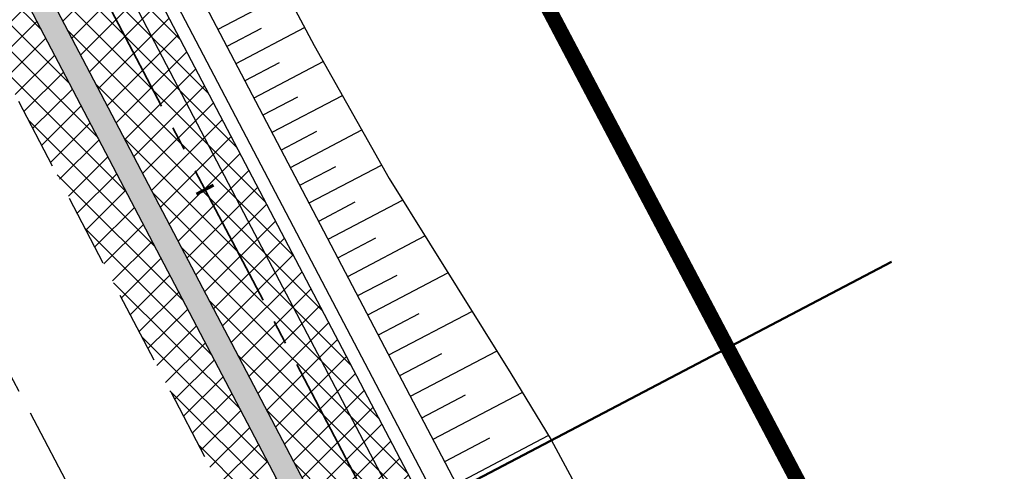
# Model space of a CAD drawing. Header units: metres. Extents: x 7529682 to 7533711, y 5721195 to 5727842.
# Tile 29 of 232: x 7531520 to 7531546, y 5724353 to 5724365. Entities that reach past the tile are written whole.
import ezdxf

# ---------------------------------------------------------------- set-up
doc = ezdxf.new("R2010")
doc.units = ezdxf.units.M
for name, pattern in [('817-dzialki-09-05-04$0$HIDDEN', [0.375, 0.25, -0.125]), ('ACAD_ISO05W100', [33, 24, -3, 0, -3, 0, -3]), ('CENTER', [50.800000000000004, 31.75, -6.35, 6.35, -6.35]), ('CENTER2', [28.575000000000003, 19.05, -3.175, 3.175, -3.175]), ('HIDDEN', [9.524999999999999, 6.35, -3.175])]:
    doc.linetypes.add(name, pattern=pattern)
for name, color, linetype in [('C-DROGI-SYTUACJA', 7, 'Continuous'), ('D-hatch-pobocza', 131, 'Continuous'), ('D-pobocza', 60, 'Continuous'), ('D-skarpa', 2, 'Continuous'), ('D-skarpa-kreskowanie', 2, 'Continuous')]:
    doc.layers.add(name, color=color, linetype=linetype)
for name, color, linetype, lineweight in [('D-bariera-uliczna-typu-B-01', 1, 'FENCELINE1', 30), ('D-krawędzie', 3, 'Continuous', 30), ('D-obrzeża', 2, 'Continuous', 30), ('D-oś', 10, 'CENTER', 30), ('D-pas-drogowy', 7, 'ACAD_ISO05W100', 50), ('Sieci-KD-proj', 4, 'KANDESZCZ_X2', 30)]:
    doc.layers.add(name, color=color, linetype=linetype, lineweight=lineweight)
for name, color, linetype, lineweight, true_color in [('D-hatch-ciag-pieszo-rowerowy', 7, 'Continuous', 13, 0xff9f80), ('D-LR-etap-III', 7, '817-dzialki-09-05-04$0$HIDDEN', 50, 0x00008f), ('D-przekroje-pop', 7, 'Continuous', 50, 0x000099), ('D-ścieki', 7, 'Continuous', 30, 0x0544ff)]:
    doc.layers.add(name, color=color, linetype=linetype, lineweight=lineweight, true_color=true_color)
doc.layers.add('poprzeczki', color=7, linetype='Continuous', true_color=0x0000c7)
doc.styles.add('DIMTEXT', font='simplex.shx', dxfattribs={"width": 0.7})
doc.linetypes.add('FENCELINE1', pattern='A,6.35,-2.54,[133,ltypeshp.shx,S=2.54,R=0,X=-2.54,Y=0],-2.54,25.4', length=36.83)
doc.linetypes.add('KANDESZCZ_X2', pattern='A,4.366477,-0.326302,["kd",DIMTEXT,S=1.28,R=0,X=0,Y=-0.405864],-2.036296,4.465198', length=11.194273)
pattern_1 = [(45, (0, 0), (-0.3367596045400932, 0.3367596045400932), []), (135, (0, 0), (-0.3367596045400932, -0.3367596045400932), [])]

# ---------------------------------------------------------------- blocks, each defined once
blk = doc.blocks.new('AeccTickLine')
at = {"color": 0, "linetype": 'ByBlock', "lineweight": -2}
blk.add_line((0, 1), (-3.673819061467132e-16, -1), dxfattribs=at)

msp = doc.modelspace()

# ---------------------------------------------------------------- hatches: boundary and pattern name
at = {"layer": 'D-hatch-ciag-pieszo-rowerowy'}
h = msp.add_hatch(dxfattribs=at)
h.set_pattern_fill('ANSI37', color=256, scale=0.15, style=0)
h.set_pattern_definition(pattern_1)
edge = h.paths.add_edge_path()
edge.add_line((7531514.415650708, 5724387.617508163), (7531511.983512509, 5724387.007835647))
edge.add_line((7531511.983512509, 5724387.007835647), (7531515.04272666, 5724377.850002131))
edge.add_arc((7531562.466623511, 5724393.692161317), 50.00000000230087, 198.4721210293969, 207.666255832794)
edge.add_line((7531518.183261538, 5724370.476135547), (7531533.76163089, 5724340.761206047))
edge.add_line((7531533.76163089, 5724340.761206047), (7531558.998259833, 5724292.587044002))
edge.add_line((7531558.998259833, 5724292.587044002), (7531560.262448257, 5724290.175655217))
edge.add_line((7531560.262448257, 5724290.175655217), (7531563.059394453, 5724290.221480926))
edge.add_line((7531563.059394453, 5724290.221480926), (7531559.088841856, 5724297.795151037))
edge.add_line((7531559.088841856, 5724297.795151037), (7531533.852572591, 5724345.968626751))
edge.add_line((7531533.852572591, 5724345.968626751), (7531520.493826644, 5724371.449740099))
edge.add_arc((7531564.777188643, 5724394.66576581), 49.99999999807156, 198.4721210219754, 207.6662557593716, ccw=False)
edge.add_line((7531517.353291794, 5724378.823606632), (7531514.415650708, 5724387.617508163))
at = {"layer": 'D-hatch-pobocza'}
h = msp.add_hatch(dxfattribs=at)
h.set_pattern_fill('ANSI37', color=256, scale=0.15, style=0)
h.set_pattern_definition(pattern_1)
h.paths.add_polyline_path([(7531607.891778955, 5724199.074953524, -0.04242732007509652), (7531605.100171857, 5724203.442839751), (7531592.615319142, 5724227.198197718), (7531571.091482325, 5724268.227489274), (7531558.466772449, 5724292.308617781), (7531533.230230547, 5724340.482613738), (7531517.651861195, 5724370.197543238), (7531516.434946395, 5724369.562363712), (7531531.900107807, 5724339.93328556), (7531557.226635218, 5724291.658956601), (7531569.851546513, 5724267.577443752), (7531591.375556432, 5724226.547822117), (7531608.842498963, 5724193.312870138), (7531611.311824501, 5724194.608572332)])
at = {"layer": 'D-ścieki', "linetype": 'ByBlock', "true_color": 0x00cccc}
h = msp.add_hatch(color=132, dxfattribs=at)
edge = h.paths.add_edge_path()
edge.add_line((7531611.374027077, 5724194.527339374), (7531611.850669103, 5724194.89177396))
edge.add_line((7531611.850669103, 5724194.89177396), (7531608.368157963, 5724199.439731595))
edge.add_arc((7531632.187108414, 5724217.678635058), 30.00000000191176, 207.7245952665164, 217.4423922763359, ccw=False)
edge.add_line((7531605.631288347, 5724203.721972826), (7531593.146646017, 5724227.476930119))
edge.add_line((7531593.146646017, 5724227.476930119), (7531571.622883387, 5724268.506080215))
edge.add_line((7531571.622883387, 5724268.506080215), (7531558.998259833, 5724292.587044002))
edge.add_line((7531558.998259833, 5724292.587044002), (7531533.76163089, 5724340.761206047))
edge.add_line((7531533.76163089, 5724340.761206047), (7531518.183261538, 5724370.476135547))
edge.add_arc((7531562.46662351, 5724393.692161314), 49.99999999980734, 198.4721210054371, 207.666255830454, ccw=False)
edge.add_line((7531515.042726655, 5724377.850002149), (7531511.283397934, 5724389.103646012))
edge.add_line((7531511.283397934, 5724389.103646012), (7531506.470491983, 5724397.337407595))
edge.add_line((7531506.470491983, 5724397.337407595), (7531505.95249533, 5724397.03462142))
edge.add_line((7531505.95249533, 5724397.03462142), (7531510.734016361, 5724388.854552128))
edge.add_line((7531510.734016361, 5724388.854552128), (7531514.473639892, 5724377.659896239))
edge.add_arc((7531562.466623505, 5724393.692161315), 50.59999999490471, 198.4721210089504, 207.6662558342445)
edge.add_line((7531517.651861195, 5724370.197543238), (7531533.230230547, 5724340.482613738))
edge.add_line((7531533.230230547, 5724340.482613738), (7531558.466772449, 5724292.308617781))
edge.add_line((7531558.466772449, 5724292.308617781), (7531571.091482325, 5724268.227489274))
edge.add_line((7531571.091482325, 5724268.227489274), (7531592.615319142, 5724227.198197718))
edge.add_line((7531592.615319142, 5724227.198197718), (7531605.100171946, 5724203.442839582))
edge.add_arc((7531632.187108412, 5724217.678635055), 30.59999999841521, 207.7245952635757, 217.442392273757)
edge.add_line((7531607.891778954, 5724199.074953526), (7531611.374027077, 5724194.527339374))

# ---------------------------------------------------------------- linework, layer by layer
at = {"layer": 'C-DROGI-SYTUACJA', "color": 10, "linetype": 'CENTER2', "lineweight": 35, "ltscale": 0.2}
msp.add_lwpolyline([(7531474.815809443, 5724464.451899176), (7531498.201389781, 5724419.897359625), (7531507.671593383, 5724401.833439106), (7531507.671593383, 5724401.833439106), (7531507.671593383, 5724401.833439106, -0.04013851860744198), (7531510.812128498, 5724394.459572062), (7531516.19647874, 5724378.341385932, 0.04013851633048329), (7531519.337013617, 5724370.967519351), (7531605.616191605, 5724206.442252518, 0.0426524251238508), (7531608.365594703, 5724202.136137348), (7531614.256663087, 5724194.442743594, -0.04259237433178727), (7531617.002724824, 5724190.14299819)], format="xyb", dxfattribs=at)
at = {"layer": 'D-bariera-uliczna-typu-B-01', "color": 160, "ltscale": 0.1, "true_color": 0x3d3dff, "flags": 128}
msp.add_lwpolyline([(7531615.096949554, 5724196.614128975), (7531608.50736919, 5724205.219738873, -0.04242731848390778), (7531606.030502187, 5724209.095167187), (7531593.545859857, 5724232.85012448), (7531572.023096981, 5724273.877370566), (7531559.398825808, 5724297.957662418), (7531534.162606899, 5724346.131042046), (7531521.291780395, 5724370.681474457)], format="xyb", dxfattribs=at)
at = {"layer": 'D-krawędzie', "linetype": 'HIDDEN', "ltscale": 0.3, "flags": 128}
msp.add_lwpolyline([(7530572.009999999, 5726166.06), (7530620.380949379, 5726072.761487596), (7530641.555222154, 5726032.007915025), (7530660.960861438, 5725995.070069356), (7530689.128213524, 5725941.540167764), (7530707.335918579, 5725907.031820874), (7530725.255781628, 5725873.092686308), (7530743.969545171, 5725837.653904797), (7530770.526708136, 5725787.119408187), (7530787.864146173, 5725754.266918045), (7530809.897571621, 5725712.541613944), (7530824.739035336, 5725684.389287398), (7530840.856259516, 5725653.693092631), (7530860.675070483, 5725616.154465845), (7530865.283000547, 5725607.394015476), (7530878.050274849, 5725583.079962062), (7530918.171722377, 5725507.178125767), (7530950.162943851, 5725446.305402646), (7530993.419108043, 5725364.264712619), (7531022.766433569, 5725308.719304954), (7531053.80955549, 5725249.872416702), (7531081.165622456, 5725197.874670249), (7531103.902359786, 5725154.540603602), (7531128.123220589, 5725108.448161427), (7531149.3, 5725068.249999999), (7531167.380094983, 5725033.766927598), (7531197.164745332, 5724976.987689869), (7531228.151004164, 5724918.034426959), (7531253.152837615, 5724870.491119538), (7531286.7961686, 5724806.653565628), (7531306.739858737, 5724768.664832), (7531335.094443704, 5724714.652299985), (7531357.3191504, 5724672.438740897), (7531373.644908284, 5724641.454376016), (7531392.161870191, 5724605.998675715), (7531418.480331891, 5724555.852756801), (7531439.726902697, 5724515.582472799), (7531468.399107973, 5724461.077223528), (7531491.782023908, 5724416.527754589), (7531531.990296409, 5724339.832565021), (7531557.226635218, 5724291.658956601), (7531569.851546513, 5724267.577443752), (7531591.375556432, 5724226.547822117), (7531610.003879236, 5724191.103071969), (7531616.882991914, 5724177.998849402), (7531629.984986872, 5724153.025496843), (7531641.006768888, 5724132.021778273), (7531664.906257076, 5724087.616922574), (7531677.64401952, 5724064.785715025), (7531683.112433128, 5724054.988140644), (7531686.752875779, 5724048.180044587), (7531695.447538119, 5724031.696667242), (7531703.748818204, 5724015.917210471), (7531709.214143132, 5724005.513965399), (7531719.388607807, 5723986.14687362), (7531726.295217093, 5723973.000144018), (7531732.740794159, 5723960.735633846), (7531735.13, 5723956.19)], dxfattribs=at)
at = {"layer": 'D-LR-etap-III', "ltscale": 10, "flags": 128}
msp.add_lwpolyline([(7531750.474471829, 5723895.103125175, 0.4, 0.4, 0), (7531750.505, 5723895.13, 0.4, 0.4, 0), (7531682.71, 5724022.92, 0.4, 0.4, 0), (7531619.177023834, 5724147.203692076, 0.4, 0.4, 0), (7531592.308960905, 5724198.48863389, 0.4, 0.4, 0), (7531553.263875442, 5724272.918564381, 0.4, 0.4, 0), (7531504.019999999, 5724366.79, 0.4, 0.4, 0), (7531482.09, 5724407.62, 0.4, 0.4, 0), (7531412.350402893, 5724541.182759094, 0.4, 0.4, 0), (7531388.463669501, 5724586.929768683, 0.4, 0.4, 0), (7531345.12, 5724669.94, 0.4, 0.4, 0), (7531127.66, 5725081.67, 0.4, 0.4, 0), (7531059.253139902, 5725211.040795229, 0.4, 0.4, 0), (7531008.007244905, 5725307.953830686, 0.4, 0.4, 0), (7530964.181635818, 5725390.835555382, 0.4, 0.4, 0), (7530914.557354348, 5725484.683561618, 0.4, 0.4, 0), (7530865.243241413, 5725577.493975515, 0.4, 0.4, 0), (7530840.085257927, 5725624.058651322, 0.4, 0.4, 0), (7530802.559525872, 5725694.924584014, 0.4, 0.4, 0), (7530755.54, 5725787.51, 0.4, 0.4, 0), (7530708.717810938, 5725876.303221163, 0.4, 0.4, 0), (7530695.12, 5725902.09, 0.4, 0.4, 0), (7530642.91397006, 5726001.07839487, 0.4, 0.4, 0), (7530634.934723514, 5726016.146615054, 0.4, 0.4, 0), (7530610.820000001, 5726061.929999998, 0.4, 0.4, 0), (7530610.820000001, 5726061.929999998, 0.4, 0.4, 0), (7530607.21, 5726063.51, 0.4, 0.4, 0), (7530597.42, 5726080.68, 0.4, 0.4, 0), (7530591.16, 5726088.44, 0.4, 0.4, 0), (7530581.28, 5726107.21, 0.4, 0.4, 0), (7530571.29, 5726130.56, 0.4, 0.4, 0), (7530549.554994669, 5726171.527317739, 0.4, 0.4, 0), (7530531.014309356, 5726206.473807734, 0.4, 0.4, 0), (7530516.461208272, 5726236.016618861, 0.4, 0.4, 0), (7530500.798929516, 5726266.141265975, 0.4, 0.4, 0), (7530491.349999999, 5726283.94, 0.4, 0.4, 0), (7530482.4, 5726303.41, 0.4, 0.4, 0), (7530482.4, 5726303.41, 0.4, 0.4, 0), (7530450.41, 5726357.28, 0.4, 0.4, 0), (7530397.759396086, 5726458.499907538, 0.4, 0.4, 0), (7530334.707815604, 5726583.664702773, 0.4, 0.4, 0), (7530303.939274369, 5726645.167943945, 0.4, 0.4, 0), (7530300.509779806, 5726651.777515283, 0.4, 0.4, 0), (7530289.213532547, 5726671.966724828, 0.4, 0.4, 0), (7530281.54, 5726685.57, 0.4, 0.4, 0), (7530261.37085633, 5726724.163374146, 0.4, 0.4, 0), (7530254.03, 5726738.21, 0.4, 0.4, 0), (7530197.219999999, 5726845.06, 0.4, 0.4, 0), (7530194.71, 5726849.15, 0.4, 0.4, 0), (7530195.92, 5726850.75, 0.4, 0.4, 0), (7530170.546669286, 5726892.961489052, 0.4, 0.4, 0), (7530143.174718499, 5726945.065838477, 0.4, 0.4, 0), (7530105.059999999, 5727018.32, 0.4, 0.4, 0), (7530100.059999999, 5727027.16, 0.4, 0.4, 0), (7530062.318670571, 5727099.625398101, 0.4, 0.4, 0), (7530015.378537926, 5727189.420463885, 0.4, 0.4, 0), (7529983.207960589, 5727250.206596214, 0.4, 0.4, 0), (7529953.284293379, 5727306.74720398, 0.4, 0.4, 0), (7529900.67053443, 5727406.15903814, 0.4, 0.4, 0), (7529890.630239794, 5727425.131178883, 0.4, 0.4, 0), (7529875.155383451, 5727454.426350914, 0.4, 0.4, 0), (7529857.560096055, 5727487.787346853, 0.4, 0.4, 0), (7529835.194401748, 5727530.19312405, 0.4, 0.4, 0), (7529811.740544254, 5727574.662079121, 0.4, 0.4, 0), (7529792.101859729, 5727611.922638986, 0.4, 0.4, 0), (7529768.066117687, 5727657.469613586, 0.4, 0.4, 0), (7529755.210566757, 5727682.131373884, 0.4, 0.4, 0), (7529753.309999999, 5727681.13, 0.4, 0.4, 0), (7529739.21, 5727707.77, 0.4, 0.4, 0), (7529735.394745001, 5727711.251990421, 0.4, 0.4, 0), (7529725.42, 5727730.2, 0.4, 0.4, 0), (7529723.55, 5727729.88, 0.4, 0.4, 0), (7529695.566668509, 5727782.932080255, 0.4, 0.4, 0), (7529717.67971874, 5727794.024357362, 0.4, 0.4, 0), (7529736.274870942, 5727758.647400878, 0.4, 0.4, 0), (7529736.274870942, 5727758.647400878, 0.4, 0.4, 0), (7529744.511003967, 5727750.406106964, 0.4, 0.4, 0), (7529744.511003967, 5727750.406106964, 0.4, 0.4, 0), (7529750.282568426, 5727738.549848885, 0.4, 0.4, 0), (7529777.108510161, 5727687.569424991, 0.4, 0.4, 0), (7529796.51537536, 5727651.329932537, 0.4, 0.4, 0), (7529814.937945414, 5727616.793170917, 0.4, 0.4, 0), (7529839.006722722, 5727572.303976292, 0.4, 0.4, 0), (7529860.617626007, 5727532.509108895, 0.4, 0.4, 0), (7529882.348967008, 5727491.504261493, 0.4, 0.4, 0), (7529904.865139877, 5727449.096370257, 0.4, 0.4, 0), (7529920.747384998, 5727418.884773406, 0.4, 0.4, 0), (7529946.676504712, 5727368.547487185, 0.4, 0.4, 0), (7529972.024701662, 5727320.573310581, 0.4, 0.4, 0), (7529987.740014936, 5727290.153392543, 0.4, 0.4, 0), (7529996.497385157, 5727273.661630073, 0.4, 0.4, 0), (7530017.541471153, 5727234.202689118, 0.4, 0.4, 0), (7530033.053657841, 5727204.864166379, 0.4, 0.4, 0), (7530051.622983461, 5727170.222745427, 0.4, 0.4, 0), (7530069.276612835, 5727137.015751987, 0.4, 0.4, 0), (7530089.385386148, 5727097.533639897, 0.4, 0.4, 0), (7530109.712512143, 5727060.746615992, 0.4, 0.4, 0), (7530136.769722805, 5727011.640131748, 0.4, 0.4, 0), (7530162.446686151, 5726962.743777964, 0.4, 0.4, 0), (7530187.674104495, 5726916.992101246, 0.4, 0.4, 0), (7530207.820739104, 5726879.335323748, 0.4, 0.4, 0), (7530230.625609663, 5726834.518686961, 0.4, 0.4, 0), (7530262.288093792, 5726776.61832811, 0.4, 0.4, 0), (7530277.509672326, 5726760.213143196, 0.4, 0.4, 0), (7530286.036865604, 5726744.106684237, 0.4, 0.4, 0), (7530288.097472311, 5726735.884066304, 0.4, 0.4, 0), (7530290.393870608, 5726725.046963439, 0.4, 0.4, 0), (7530296.17664807, 5726713.582980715, 0.4, 0.4, 0), (7530302.726195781, 5726701.18226779, 0.4, 0.4, 0), (7530325.685047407, 5726657.466383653, 0.4, 0.4, 0), (7530343.243978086, 5726623.648592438, 0.4, 0.4, 0), (7530360.229820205, 5726591.746871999, 0.4, 0.4, 0), (7530383.20855044, 5726548.059469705, 0.4, 0.4, 0), (7530406.017875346, 5726503.605514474, 0.4, 0.4, 0), (7530427.464919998, 5726462.620289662, 0.4, 0.4, 0), (7530447.9278544, 5726424.388014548, 0.4, 0.4, 0), (7530471.126878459, 5726379.920667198, 0.4, 0.4, 0), (7530490.501003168, 5726343.033350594, 0.4, 0.4, 0), (7530509.499458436, 5726306.733076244, 0.4, 0.4, 0), (7530529.890269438, 5726267.244072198, 0.4, 0.4, 0), (7530543.852446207, 5726238.990319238, 0.4, 0.4, 0), (7530554.808897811, 5726218.943990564, 0.4, 0.4, 0), (7530559.027108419, 5726212.223286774, 0.4, 0.4, 0), (7530563.060988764, 5726206.409670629, 0.4, 0.4, 0), (7530566.93354971, 5726200.463543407, 0.4, 0.4, 0), (7530569.771022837, 5726194.901501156, 0.4, 0.4, 0), (7530571.47319415, 5726191.282350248, 0.4, 0.4, 0), (7530572.839142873, 5726188.024533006, 0.4, 0.4, 0), (7530575.295071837, 5726182.034664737, 0.4, 0.4, 0), (7530579.736851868, 5726173.306070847, 0.4, 0.4, 0), (7530583.3, 5726167.41, 0.4, 0.4, 0), (7530593.4, 5726163.33, 0.4, 0.4, 0), (7530598.618375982, 5726155.264489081, 0.4, 0.4, 0), (7530608.258304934, 5726140.497132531, 0.4, 0.4, 0), (7530603.269999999, 5726136.83, 0.4, 0.4, 0), (7530606.53, 5726131.84, 0.4, 0.4, 0), (7530604.239057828, 5726124.21679044, 0.4, 0.4, 0), (7530605.847136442, 5726121.630127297, 0.4, 0.4, 0), (7530608.971611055, 5726116.164124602, 0.4, 0.4, 0), (7530618.114293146, 5726097.791111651, 0.4, 0.4, 0), (7530651.213125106, 5726034.959524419, 0.4, 0.4, 0), (7530670.243741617, 5725998.61095082, 0.4, 0.4, 0), (7530698.075474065, 5725945.952624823, 0.4, 0.4, 0), (7530716.505955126, 5725911.3051464, 0.4, 0.4, 0), (7530735.223454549, 5725875.667401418, 0.4, 0.4, 0), (7530752.504235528, 5725842.154920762, 0.4, 0.4, 0), (7530778.310652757, 5725793.501254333, 0.4, 0.4, 0), (7530797.499961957, 5725756.381811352, 0.4, 0.4, 0), (7530812.518974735, 5725728.28874362, 0.4, 0.4, 0), (7530820.039295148, 5725713.160404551, 0.4, 0.4, 0), (7530822.422446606, 5725710.193574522, 0.4, 0.4, 0), (7530833.154893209, 5725688.800634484, 0.4, 0.4, 0), (7530849.629354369, 5725656.158601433, 0.4, 0.4, 0), (7530867.98290276, 5725621.963939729, 0.4, 0.4, 0), (7530872.629809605, 5725612.88760475, 0.4, 0.4, 0), (7530880.354488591, 5725597.594500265, 0.4, 0.4, 0), (7530883.839446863, 5725593.389159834, 0.4, 0.4, 0), (7530891.782113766, 5725587.763349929, 0.4, 0.4, 0), (7530895.038670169, 5725584.280746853, 0.4, 0.4, 0), (7530897.033644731, 5725580.941110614, 0.4, 0.4, 0), (7530900.951646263, 5725579.945856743, 0.4, 0.4, 0), (7530904.80970798, 5725571.977328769, 0.4, 0.4, 0), (7530903.682362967, 5725568.566434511, 0.4, 0.4, 0), (7530908.900614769, 5725558.844845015, 0.4, 0.4, 0), (7530910.252030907, 5725545.671606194, 0.4, 0.4, 0), (7530912.872986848, 5725538.645543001, 0.4, 0.4, 0), (7530945.278171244, 5725478.464284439, 0.4, 0.4, 0), (7530959.692318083, 5725450.24628822, 0.4, 0.4, 0), (7531002.82670893, 5725368.192370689, 0.4, 0.4, 0), (7531044.703532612, 5725290.314293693, 0.4, 0.4, 0), (7531064.098839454, 5725253.212562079, 0.4, 0.4, 0), (7531083.010253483, 5725216.677517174, 0.4, 0.4, 0), (7531113.013137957, 5725158.465613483, 0.4, 0.4, 0), (7531137.364304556, 5725113.07076138, 0.4, 0.4, 0), (7531150.830830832, 5725086.711759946, 0.4, 0.4, 0), (7531159.745663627, 5725076.640848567, 0.4, 0.4, 0), (7531166.309999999, 5725074.58, 0.4, 0.4, 0), (7531172.29, 5725062.58, 0.4, 0.4, 0), (7531170.589828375, 5725055.605912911, 0.4, 0.4, 0), (7531173.732823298, 5725044.080706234, 0.4, 0.4, 0), (7531215.342008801, 5724964.859648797, 0.4, 0.4, 0), (7531238.054496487, 5724921.684649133, 0.4, 0.4, 0), (7531262.389821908, 5724875.282876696, 0.4, 0.4, 0), (7531295.587160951, 5724811.265731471, 0.4, 0.4, 0), (7531348.487908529, 5724712.362812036, 0.4, 0.4, 0), (7531363.740817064, 5724682.68394264, 0.4, 0.4, 0), (7531366.986905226, 5724675.865317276, 0.4, 0.4, 0), (7531382.541261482, 5724646.110625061, 0.4, 0.4, 0), (7531401.299165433, 5724610.874551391, 0.4, 0.4, 0), (7531428.964837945, 5724558.862274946, 0.4, 0.4, 0), (7531449.111202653, 5724520.397801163, 0.4, 0.4, 0), (7531477.292992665, 5724465.831467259, 0.4, 0.4, 0), (7531500.996290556, 5724421.112506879, 0.4, 0.4, 0), (7531512.121834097, 5724400.549045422, 0.4, 0.4, 0), (7531513.78163794, 5724396.757451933, 0.4, 0.4, 0), (7531526.32, 5724379.39, 0.4, 0.4, 0), (7531566.783642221, 5724302.73628205, 0.4, 0.4, 0), (7531578.579156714, 5724282.774819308, 0.4, 0.4, 0), (7531584.232619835, 5724273.111246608, 0.4, 0.4, 0), (7531590.109283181, 5724263.508189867, 0.4, 0.4, 0), (7531593.027899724, 5724258.771479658, 0.4, 0.4, 0), (7531595.711841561, 5724254.226824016, 0.4, 0.4, 0), (7531601.659976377, 5724243.898197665, 0.4, 0.4, 0), (7531606.097733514, 5724235.986407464, 0.4, 0.4, 0), (7531609.382207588, 5724230.799061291, 0.4, 0.4, 0), (7531611.580260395, 5724227.671180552, 0.4, 0.4, 0), (7531612.707802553, 5724225.86410867, 0.4, 0.4, 0), (7531618.665224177, 5724214.480919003, 0.4, 0.4, 0), (7531619.885522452, 5724212.333950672, 0.4, 0.4, 0), (7531620.931818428, 5724210.787064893, 0.4, 0.4, 0), (7531623.518605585, 5724207.111542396, 0.4, 0.4, 0), (7531626.143926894, 5724203.61306897, 0.4, 0.4, 0), (7531632.022984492, 5724196.485954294, 0.4, 0.4, 0), (7531653.949089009, 5724152.617641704, 0.4, 0.4, 0), (7531656.750690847, 5724143.103797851, 0.4, 0.4, 0), (7531659.61440691, 5724133.254504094, 0.4, 0.4, 0), (7531661.627147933, 5724128.646047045, 0.4, 0.4, 0.01093811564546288), (7531674.314987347, 5724101.43546424, 0.4, 0.4, 0), (7531685.137626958, 5724081.408252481, 0.4, 0.4, 0), (7531692.159945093, 5724066.277333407, 0.4, 0.4, 0), (7531699.662164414, 5724051.388120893, 0.4, 0.4, 0), (7531704.480624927, 5724040.808561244, 0.4, 0.4, 0), (7531704.480624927, 5724040.808561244, 0.4, 0.4, 0), (7531704.401251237, 5724037.368913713, 0.4, 0.4, 0), (7531720.383609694, 5724003.441317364, 0.4, 0.4, 0), (7531728.79890528, 5723986.206298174, 0.4, 0.4, 0), (7531733.237926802, 5723977.192631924, 0.4, 0.4, 0), (7531736.750027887, 5723969.505210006, 0.4, 0.4, 0), (7531737.336143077, 5723968.518916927, 0.4, 0.4, 0), (7531738.285051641, 5723967.699360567, 0.4, 0.4, 0), (7531742.180915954, 5723962.346428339, 0.4, 0.4, 0), (7531744.286141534, 5723958.615526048, 0.4, 0.4, 0), (7531755.393260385, 5723944.192617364, 0.4, 0.4, 0), (7531758.69, 5723936.76, 0.4, 0.4, 0), (7531780.08, 5723929.25, 0.4, 0.4, 0), (7531792.611989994, 5723906.337708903, 0.4, 0.4, 0), (7531792.611989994, 5723906.337708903, 0.4, 0.4, 0), (7531756.962094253, 5723883.055323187, 0.4, 0.4, 0), (7531750.46, 5723895.130000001, 0.4, 0.4, 0), (7531750.46, 5723895.130000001, 0, 0, 0)], format="xyseb", dxfattribs=at)
at = {"layer": 'D-obrzeża'}
msp.add_lwpolyline([(7531614.793854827, 5724196.435965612), (7531608.229481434, 5724205.006951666, -0.04242731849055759), (7531605.720684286, 5724208.932339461), (7531593.236041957, 5724232.687296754), (7531571.713156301, 5724273.71477667), (7531559.088841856, 5724297.795151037), (7531533.852572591, 5724345.968626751), (7531520.493826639, 5724371.449740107, -0.04013851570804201), (7531517.353291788, 5724378.823606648), (7531511.965880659, 5724394.950955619, 0.04013851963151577), (7531508.825345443, 5724402.324822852), (7531499.308193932, 5724420.478293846), (7531486.378668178, 5724445.111809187)], format="xyb", dxfattribs=at)
at = {"layer": 'D-oś', "ltscale": 0.1}
msp.add_lwpolyline([(7531812.380848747, 5723798.616780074), (7531655.397024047, 5724097.899918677), (7531637.916099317, 5724130.379189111), (7531626.885633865, 5724151.399455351), (7531613.784040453, 5724176.372042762), (7531606.905700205, 5724189.474794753), (7531588.276149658, 5724224.921883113), (7531566.751706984, 5724265.952329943), (7531554.126292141, 5724290.034803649), (7531528.890461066, 5724338.207443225), (7531488.682972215, 5724414.901138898), (7531465.30154836, 5724459.447768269)], dxfattribs=at)
at = {"layer": 'D-pas-drogowy', "ltscale": 0.2, "flags": 128}
msp.add_lwpolyline([(7531633.018560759, 5724182.834272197, 0.4, 0.4, 0), (7531617.558899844, 5724211.608162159, 0.4, 0.4, 0), (7531566.783642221, 5724302.73628205, 0.4, 0.4, 0), (7531538.419082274, 5724356.469679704, 0.4, 0.4, 0), (7531526.32, 5724379.39, 0.4, 0.4, 0), (7531516.102085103, 5724393.607319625, 0.4, 0.4, 0.001485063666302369), (7531513.78037409, 5724396.837773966, 0.4, 0.4, 0), (7531501.87, 5724413.41, 0.4, 0.4, 0), (7531474.926107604, 5724464.507896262, 0.4, 0.4, 0), (7531446.200436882, 5724518.992313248, 0.4, 0.4, 0), (7531424.962185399, 5724559.262257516, 0.4, 0.4, 0), (7531398.444460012, 5724609.565801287, 0.4, 0.4, 0), (7531379.647455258, 5724645.216004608, 0.4, 0.4, 0), (7531365.23, 5724672.56, 0.4, 0.4, 0), (7531341.305752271, 5724717.915356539, 0.4, 0.4, 0), (7531312.899996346, 5724771.788898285, 0.4, 0.4, 0), (7531292.590923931, 5724810.306502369, 0.4, 0.4, 0), (7531259.391619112, 5724873.271351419, 0.4, 0.4, 0), (7531233.740401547, 5724921.922582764, 0.4, 0.4, 0), (7531203.072738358, 5724980.092044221, 0.4, 0.4, 0), (7531173.471398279, 5725036.225177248, 0.4, 0.4, 0), (7531168.269999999, 5725046.09, 0.4, 0.4, 0), (7531172.29, 5725062.58, 0.4, 0.4, 0), (7531166.309999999, 5725074.58, 0.4, 0.4, 0), (7531150.32, 5725079.6, 0.4, 0.4, 0), (7531141.5, 5725096.43, 0.4, 0.4, 0), (7531109.311735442, 5725157.814415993, 0.4, 0.4, 0), (7531086.641300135, 5725201.047918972, 0.4, 0.4, 0), (7531059.198258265, 5725253.383662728, 0.4, 0.4, 0), (7531028.206828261, 5725312.48946212, 0.4, 0.4, 0), (7530999.104694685, 5725367.990143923, 0.4, 0.4, 0), (7530956.247527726, 5725449.724815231, 0.4, 0.4, 0), (7530924.397774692, 5725510.463768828, 0.4, 0.4, 0), (7530897.509999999, 5725561.74, 0.4, 0.4, 0), (7530894.46, 5725566.14, 0.4, 0.4, 0), (7530892.16, 5725570.49, 0.4, 0.4, 0), (7530869.362688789, 5725613.307018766, 0.4, 0.4, 0), (7530861.693971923, 5725627.704613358, 0.4, 0.4, 0), (7530852.74, 5725644.52, 0.4, 0.4, 0), (7530831.509999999, 5725684.2, 0.4, 0.4, 0), (7530811.13, 5725722.52, 0.4, 0.4, 0), (7530792.3476413, 5725757.940652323, 0.4, 0.4, 0), (7530768.03, 5725803.8, 0.4, 0.4, 0), (7530748.768542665, 5725840.178507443, 0.4, 0.4, 0), (7530727.7, 5725879.97, 0.4, 0.4, 0), (7530712.0981582, 5725909.54523909, 0.4, 0.4, 0), (7530693.644105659, 5725944.645156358, 0.4, 0.4, 0), (7530665.702224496, 5725997.538976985, 0.4, 0.4, 0), (7530641.759999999, 5726042.88, 0.4, 0.4, 0), (7530616.5, 5726091.48, 0.4, 0.4, 0), (7530604.628439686, 5726114.319880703, 0.4, 0.4, -0.007762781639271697), (7530602.5, 5726118.43, 0.4, 0.4, 0), (7530603.992037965, 5726123.394821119, 0.4, 0.4, 0), (7530606.53, 5726131.84, 0.4, 0.4, 0), (7530603.269999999, 5726136.83, 0.4, 0.4, 0), (7530593.775620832, 5726151.368713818, 0.4, 0.4, 0), (7530590.202637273, 5726156.84001263, 0.4, 0.4, 0), (7530583.3, 5726167.41, 0.4, 0.4, 0), (7530580.578343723, 5726170.427567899, 0.4, 0.4, 0), (7530575.849999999, 5726175.67, 0.4, 0.4, 0), (7530569.009999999, 5726186.66, 0.4, 0.4, 0), (7530562.555322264, 5726199.189409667, 0.4, 0.4, 0), (7530555.67, 5726211.39, 0.4, 0.4, 0), (7530548.29, 5726224.23, 0.4, 0.4, 0), (7530540.58, 5726237.71, 0.4, 0.4, 0), (7530532.679999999, 5726252.65, 0.4, 0.4, 0), (7530524.059999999, 5726269.35, 0.4, 0.4, 0), (7530502.82, 5726309.91, 0.4, 0.4, 0), (7530488.83, 5726336.63, 0.4, 0.4, 0), (7530466.03, 5726380.16, 0.4, 0.4, 0), (7530438.469999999, 5726432.77, 0.4, 0.4, 0), (7530424.53, 5726459.09, 0.4, 0.4, 0), (7530401.63, 5726502.97, 0.4, 0.4, 0), (7530383.38, 5726538.06, 0.4, 0.4, 0), (7530353.969999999, 5726593.52, 0.4, 0.4, 0), (7530338.469999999, 5726622.74, 0.4, 0.4, 0), (7530322.009999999, 5726653.88, 0.4, 0.4, 0), (7530297.54, 5726700.33, 0.4, 0.4, 0), (7530287.38, 5726719.6, 0.4, 0.4, 0), (7530285.94993921, 5726722.315508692, 0.4, 0.4, 0), (7530280.259999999, 5726733.12, 0.4, 0.4, 0), (7530266.73, 5726758.74, 0.4, 0.4, 0), (7530260.42, 5726770.47, 0.4, 0.4, 0), (7530253.25, 5726783.82, 0.4, 0.4, 0), (7530244.95, 5726799.33, 0.4, 0.4, 0), (7530239.389999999, 5726808.49, 0.4, 0.4, 0), (7530238.29, 5726807.9, 0.4, 0.4, 0), (7530218.11, 5726850.67, 0.4, 0.4, 0), (7530175.906646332, 5726928.168028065, 0.4, 0.4, 0), (7530096.679999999, 5727076.15, 0.4, 0.4, 0), (7530094.679999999, 5727079.89, 0.4, 0.4, 0), (7530064.59693469, 5727135.522637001, 0.4, 0.4, 0), (7530046.730970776, 5727168.8921561, 0.4, 0.4, 0), (7530025.803045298, 5727208.461374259, 0.4, 0.4, 0), (7530012.846501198, 5727232.979315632, 0.4, 0.4, 0), (7529994.15, 5727268.45, 0.4, 0.4, 0), (7529981.670868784, 5727291.93018666, 0.4, 0.4, 0), (7529949.889999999, 5727351.73, 0.4, 0.4, 0), (7529924.75, 5727399.03, 0.4, 0.4, 0), (7529915.515824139, 5727417.099754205, 0.4, 0.4, 0), (7529885.83, 5727475.19, 0.4, 0.4, 0), (7529862.559999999, 5727519.97, 0.4, 0.4, 0), (7529852.984923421, 5727538.191086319, 0.4, 0.4, 0), (7529836.513084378, 5727569.51130111, 0.4, 0.4, 0), (7529815.36890814, 5727609.140983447, 0.4, 0.4, 0), (7529792.795203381, 5727651.247499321, 0.4, 0.4, 0), (7529774.199114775, 5727685.858348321, 0.4, 0.4, 0), (7529746.966026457, 5727736.059440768, 0.4, 0.4, 0), (7529733.92, 5727757.62, 0.4, 0.4, 0), (7529708.607472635, 5727806.388536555, 0.4, 0.4, 0), (7529688.491967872, 5727796.344621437, 0.4, 0.4, 0), (7529723.55, 5727729.88, 0.4, 0.4, 0), (7529725.42, 5727730.2, 0.4, 0.4, 0), (7529735.38, 5727711.28, 0.4, 0.4, 0), (7529739.21, 5727707.77, 0.4, 0.4, 0), (7529753.309999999, 5727681.13, 0.4, 0.4, 0), (7529755.178396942, 5727682.114424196, 0.4, 0.4, 0), (7529792.101859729, 5727611.922638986, 0.4, 0.4, 0), (7529811.740544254, 5727574.662079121, 0.4, 0.4, 0), (7529835.194401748, 5727530.19312405, 0.4, 0.4, 0), (7529857.560096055, 5727487.787346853, 0.4, 0.4, 0), (7529875.155383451, 5727454.426350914, 0.4, 0.4, 0), (7529890.630239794, 5727425.131178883, 0.4, 0.4, 0), (7529900.67053443, 5727406.15903814, 0.4, 0.4, 0), (7529953.284293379, 5727306.74720398, 0.4, 0.4, 0), (7529983.207960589, 5727250.206596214, 0.4, 0.4, 0), (7530015.378537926, 5727189.420463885, 0.4, 0.4, 0), (7530062.318670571, 5727099.625398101, 0.4, 0.4, 0), (7530100.059999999, 5727027.16, 0.4, 0.4, 0), (7530105.059999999, 5727018.32, 0.4, 0.4, 0), (7530143.174718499, 5726945.065838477, 0.4, 0.4, 0), (7530170.546669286, 5726892.961489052, 0.4, 0.4, 0), (7530195.92, 5726850.75, 0.4, 0.4, 0), (7530194.71, 5726849.15, 0.4, 0.4, 0), (7530197.219999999, 5726845.06, 0.4, 0.4, 0), (7530254.03, 5726738.21, 0.4, 0.4, 0), (7530261.37085633, 5726724.163374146, 0.4, 0.4, 0), (7530281.54, 5726685.57, 0.4, 0.4, 0), (7530289.213532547, 5726671.966724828, 0.4, 0.4, 0), (7530300.509779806, 5726651.777515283, 0.4, 0.4, 0), (7530303.939274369, 5726645.167943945, 0.4, 0.4, 0), (7530334.707815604, 5726583.664702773, 0.4, 0.4, 0), (7530397.759396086, 5726458.499907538, 0.4, 0.4, 0), (7530450.41, 5726357.28, 0.4, 0.4, 0), (7530482.4, 5726303.41, 0.4, 0.4, 0), (7530483.687990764, 5726301.003383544, 0.4, 0.4, 0), (7530491.349999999, 5726283.94, 0.4, 0.4, 0), (7530512.67, 5726243.78, 0.4, 0.4, 0), (7530529.429999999, 5726209.46, 0.4, 0.4, 0), (7530571.29, 5726130.56, 0.4, 0.4, 0), (7530581.28, 5726107.21, 0.4, 0.4, 0), (7530591.16, 5726088.44, 0.4, 0.4, 0), (7530597.42, 5726080.68, 0.4, 0.4, 0), (7530607.21, 5726063.51, 0.4, 0.4, 0), (7530610.820000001, 5726061.929999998, 0.4, 0.4, 0), (7530634.934723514, 5726016.146615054, 0.4, 0.4, 0), (7530642.91397006, 5726001.07839487, 0.4, 0.4, 0), (7530695.12, 5725902.09, 0.4, 0.4, 0), (7530708.717810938, 5725876.303221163, 0.4, 0.4, 0), (7530755.54, 5725787.51, 0.4, 0.4, 0), (7530802.559525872, 5725694.924584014, 0.4, 0.4, 0), (7530840.085257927, 5725624.058651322, 0.4, 0.4, 0), (7530865.243241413, 5725577.493975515, 0.4, 0.4, 0), (7530914.557354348, 5725484.683561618, 0.4, 0.4, 0), (7530964.181635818, 5725390.835555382, 0.4, 0.4, 0), (7531008.007244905, 5725307.953830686, 0.4, 0.4, 0), (7531059.253139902, 5725211.040795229, 0.4, 0.4, 0), (7531127.66, 5725081.67, 0.4, 0.4, 0), (7531345.12, 5724669.94, 0.4, 0.4, 0), (7531388.463669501, 5724586.929768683, 0.4, 0.4, 0), (7531412.350402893, 5724541.182759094, 0.4, 0.4, 0), (7531482.09, 5724407.62, 0.4, 0.4, 0), (7531504.019999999, 5724366.79, 0.4, 0.4, 0), (7531519.374444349, 5724337.520497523, 0.4, 0.4, 0), (7531563.748815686, 5724252.931583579, 0.4, 0.4, 0), (7531602.175111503, 5724179.681224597, 0.4, 0.4, 0), (7531619.177023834, 5724147.203692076, 0.4, 0.4, 0), (7531625.038493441, 5724135.63500206, 0.4, 0.4, 0), (7531656.796442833, 5724073.31633882, 0.4, 0.4, 0), (7531675.12, 5724037.36, 0.4, 0.4, 0), (7531682.71, 5724022.92, 0.4, 0.4, 0), (7531705.565196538, 5723979.810545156, 0.4, 0.4, 0), (7531736.605941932, 5723921.261514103, 0.4, 0.4, 0), (7531750.46, 5723895.130000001, 0.4, 0.4, 0), (7531740.769999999, 5723886.56, 0.4, 0.4, 0), (7531732.86, 5723885, 0.4, 0.4, 0), (7531722.179999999, 5723887.77, 0.4, 0.4, 0), (7531729.87, 5723862.17, 0.4, 0.4, 0), (7531742.92, 5723861.93, 0.4, 0.4, 0), (7531763.71, 5723859.52, 0.4, 0.4, 0), (7531768.42, 5723854.12, 0.4, 0.4, 0), (7531787.42, 5723817.97, 0.4, 0.4, 0), (7531795.57, 5723809.82, 0.4, 0.4, 0), (7531816.346897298, 5723819.850397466, 0.4, 0.4, 0), (7531816.346897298, 5723819.850397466, 0.4, 0.4, 0), (7531805.059999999, 5723843.23, 0.4, 0.4, 0), (7531803.61, 5723886.23, 0.4, 0.4, 0), (7531803.61, 5723886.23, 0.4, 0.4, 0), (7531780.08, 5723929.25, 0.4, 0.4, 0), (7531758.69, 5723936.76, 0.4, 0.4, 0), (7531749.3590272, 5723946.412126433, 0.4, 0.4, 0), (7531742.71, 5723953.29, 0.4, 0.4, 0), (7531735.177368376, 5723967.877529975, 0.4, 0.4, 0), (7531722.37, 5723992.68, 0.4, 0.4, 0), (7531705.041669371, 5724030.885563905, 0.4, 0.4, 0), (7531699.469999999, 5724043.17, 0.4, 0.4, 0), (7531692.69, 5724058.11, 0.4, 0.4, 0), (7531679.672010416, 5724084.016803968, 0.4, 0.4, 0), (7531674.55, 5724094.21, 0.4, 0.4, 0), (7531666.633166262, 5724114.002855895, 0.4, 0.4, 0), (7531649, 5724153.82, 0.4, 0.4, 0), (7531641.49, 5724149.34, 0.4, 0.4, 0), (7531626.04, 5724179.34, 0.4, 0.4, 0), (7531633.03, 5724182.84, 0, 0, 0)], format="xyseb", dxfattribs=at)
at = {"layer": 'D-pobocza'}
msp.add_lwpolyline([(7531615.63916517, 5724196.975170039), (7531609.02344645, 5724205.614915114, -0.04242731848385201), (7531606.605878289, 5724209.397561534), (7531594.121411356, 5724233.152184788), (7531572.598762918, 5724274.17921278), (7531559.974582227, 5724298.259332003), (7531534.738312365, 5724346.432808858), (7531521.841121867, 5724371.033529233), (7531520.918904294, 5724371.715800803)], format="xyb", dxfattribs=at)
at = {"layer": 'D-przekroje-pop', "extrusion": (0.4644262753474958, -0.8856117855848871, 0), "elevation": -1571712.937165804}
msp.add_lwpolyline([(9328565.575372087, 0), (9328550.575372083, 0), (9328542.575372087, 0)], dxfattribs=at)
at = {"layer": 'D-skarpa', "linetype": 'Continuous'}
msp.add_lwpolyline([(7531522.498696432, 5724372.843946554), (7531522.648569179, 5724372.602846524), (7531523.537161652, 5724372.078618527), (7531525.028478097, 5724369.455965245), (7531526.82354154, 5724365.875291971), (7531527.755374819, 5724364.119385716), (7531529.712723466, 5724360.648070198), (7531530.763164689, 5724358.953026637), (7531532.886284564, 5724355.54786478), (7531533.938821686, 5724353.823532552), (7531535.840741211, 5724350.289686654), (7531536.789992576, 5724348.53702663), (7531539.777118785, 5724343.339278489), (7531540.795385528, 5724341.618993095), (7531543.863525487, 5724336.453413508), (7531544.886419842, 5724334.731549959), (7531546.821034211, 5724331.477468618), (7531547.976689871, 5724329.568844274), (7531548.940186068, 5724327.797449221), (7531549.860774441, 5724326.026933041), (7531550.840897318, 5724324.299193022), (7531551.863849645, 5724322.586067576), (7531552.904094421, 5724320.878152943), (7531554.822450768, 5724317.788711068)], dxfattribs=at)
at = {"layer": 'D-skarpa-kreskowanie', "linetype": 'Continuous'}
for p, q in [((7531525.24398439, 5724364.54433192, 0.1760360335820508), (7531527.030592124, 5724365.481252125, -1.168945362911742)), ((7531525.478214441, 5724364.097679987, 0.1904328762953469), (7531526.372614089, 5724364.566714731, -0.4828827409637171)), ((7531525.711632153, 5724363.650602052, -0.01443216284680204), (7531527.502623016, 5724364.589820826, -1.362713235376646)), ((7531525.946436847, 5724363.202854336), (7531526.843030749, 5724363.673039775, -0.6749674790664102)), ((7531526.181241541, 5724362.75510662, 0.01443216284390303), (7531527.987219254, 5724363.702184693, -1.345131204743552)), ((7531526.418011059, 5724362.303612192, 0.02898509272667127), (7531527.327873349, 5724362.780755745, -0.6559710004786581)), ((7531526.654780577, 5724361.852117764, 0.04353802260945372), (7531528.488252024, 5724362.813613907, -1.336722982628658)), ((7531526.895154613, 5724361.393749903, 0.05831250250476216), (7531527.81886841, 5724361.878157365, -0.6370711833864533)), ((7531527.135528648, 5724360.93538204, 0.07308698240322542), (7531528.996912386, 5724361.911515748, -1.32818675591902)), ((7531527.379562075, 5724360.470036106, 0.0880863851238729), (7531528.317338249, 5724360.961818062, -0.6178836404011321)), ((7531527.623595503, 5724360.004690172, 0.1030857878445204), (7531529.51331646, 5724360.995684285, -1.319520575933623)), ((7531528.119092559, 5724359.059829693, 0.1335412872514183), (7531530.061124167, 5724360.078256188, -1.328445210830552)), ((7531527.871344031, 5724359.532259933, 0.1183135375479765), (7531528.825369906, 5724360.032563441, -0.5998894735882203)), ((7531528.373699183, 5724358.574321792, 0.1491905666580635), (7531529.362175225, 5724359.092691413, -0.5949469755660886)), ((7531528.627695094, 5724358.088493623), (7531530.639567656, 5724359.143545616, -1.514563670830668)), ((7531528.891458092, 5724357.585525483, 0.01621207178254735), (7531529.915853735, 5724358.122731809, -0.754966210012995)), ((7531529.155221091, 5724357.082557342, 0.03242414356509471), (7531531.241569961, 5724358.176665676, -1.53820625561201)), ((7531529.428748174, 5724356.560970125, 0.04923636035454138), (7531530.491396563, 5724357.118236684, -0.7507390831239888)), ((7531529.702275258, 5724356.039382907, 0.06604857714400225), (7531531.866519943, 5724357.174340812, -1.563222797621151)), ((7531529.986014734, 5724355.498321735, 0.08348849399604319), (7531531.088338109, 5724356.076394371, -0.7463547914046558)), ((7531530.26975421, 5724354.957260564, 0.1009284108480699), (7531532.514803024, 5724356.1345932, -1.589173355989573)), ((7531530.564087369, 5724354.395998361, 0.1190194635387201), (7531531.707567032, 5724354.995653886, -0.7418068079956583)), ((7531530.858420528, 5724353.834736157, 0.137110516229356), (7531533.182727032, 5724355.053632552, -1.612657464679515)), ((7531531.163144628, 5724353.253659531, 0.155840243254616), (7531532.34422317, 5724353.873032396, -0.7332909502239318)), ((7531531.467868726, 5724352.672582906, 0.174569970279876), (7531533.86787639, 5724353.931177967, -1.632186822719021))]:
    msp.add_line(p, q, dxfattribs=at)
at = {"layer": 'D-ścieki'}
msp.add_lwpolyline([(7531611.374027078, 5724194.527339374), (7531607.891778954, 5724199.074953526, -0.04242731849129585), (7531605.100171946, 5724203.442839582), (7531592.615319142, 5724227.198197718), (7531571.091482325, 5724268.227489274), (7531558.466772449, 5724292.308617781), (7531533.230230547, 5724340.482613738), (7531517.651861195, 5724370.197543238, -0.04013851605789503), (7531514.473639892, 5724377.659896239), (7531510.734016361, 5724388.854552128), (7531505.95249533, 5724397.03462142), (7531506.470491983, 5724397.337407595), (7531511.283397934, 5724389.103646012), (7531515.042726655, 5724377.850002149, 0.04013851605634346), (7531518.183261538, 5724370.476135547), (7531533.76163089, 5724340.761206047), (7531558.998259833, 5724292.587044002), (7531571.622883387, 5724268.506080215), (7531593.146646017, 5724227.476930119), (7531605.631288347, 5724203.721972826, 0.04242731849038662), (7531608.368157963, 5724199.439731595), (7531611.850669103, 5724194.891773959)], format="xyb", close=True, dxfattribs=at)
at = {"layer": 'Sieci-KD-proj', "ltscale": 0.7, "flags": 128}
msp.add_lwpolyline([(7531506.529044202, 5724396.605571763), (7531510.680585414, 5724396.767861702), (7531518.174499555, 5724374.538481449), (7531526.012943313, 5724359.555892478), (7531537.352309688, 5724337.954601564), (7531552.218784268, 5724309.651622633), (7531564.450088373, 5724286.205363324), (7531574.31042361, 5724267.349613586), (7531591.209177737, 5724235.13471978), (7531606.38896986, 5724206.139190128), (7531610.933483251, 5724198.782623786), (7531616.745231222, 5724187.706700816, -0.1989122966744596), (7531616.765988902, 5724187.478030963), (7531616.644249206, 5724187.087485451, 0.1989122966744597), (7531616.665006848, 5724186.858815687), (7531627.418254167, 5724166.365473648), (7531638.171501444, 5724145.872131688, 0.1989124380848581), (7531638.347873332, 5724145.725115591), (7531638.73841886, 5724145.60337589, -0.1989124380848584), (7531638.914790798, 5724145.45635971), (7531644.76737073, 5724134.302619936), (7531648.018650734, 5724127.047733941), (7531660.609994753, 5724103.647365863), (7531676.602066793, 5724074.256248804), (7531694.711868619, 5724041.321096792), (7531705.944865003, 5724019.854161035), (7531727.553291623, 5723978.741005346), (7531737.714085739, 5723957.279628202), (7531739.251302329, 5723963.843901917)], format="xyb", dxfattribs=at)

# ---------------------------------------------------------------- block references
at = {"layer": 'poprzeczki', "color": 2, "linetype": 'Continuous', "lineweight": 60, "xscale": 0.25, "yscale": 0.25, "zscale": 0.25, "rotation": 297.6730978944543}
msp.add_blockref('AeccTickLine', (7531524.90238806, 5724360.354938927), dxfattribs=at)

doc.saveas('drawing.dxf')
